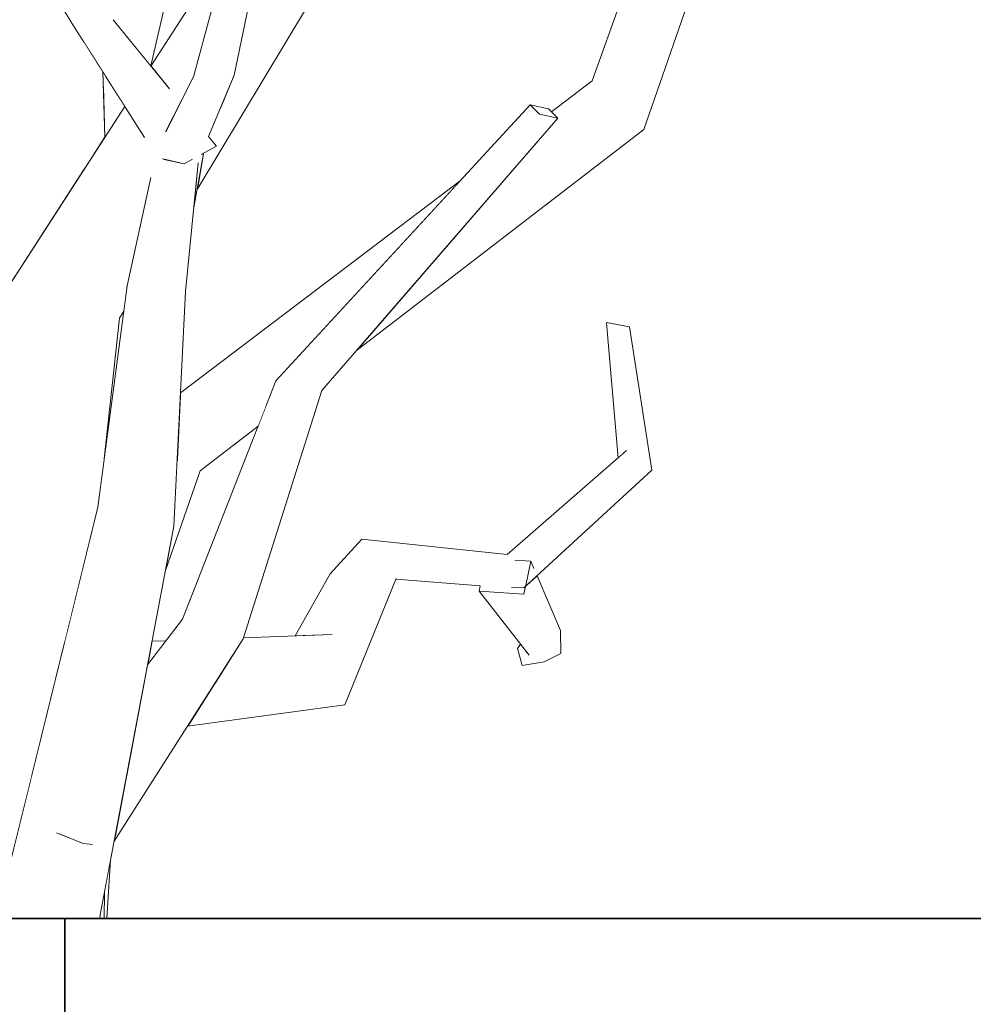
# Model space of a CAD drawing. Extents: x -289599 to -184549, y 66678 to 295474.
# Tile 20 of 256: x -282488 to -282325, y 71499 to 71667. Entities that reach past the tile are written whole.
import ezdxf

# ---------------------------------------------------------------- set-up
doc = ezdxf.new("R2010")
doc.units = 0
doc.header["$MEASUREMENT"] = 0
doc.linetypes.add('Wipeout_Contour', pattern=[1000, 0, -1000])
doc.layers.add('arch drzewa', color=8, linetype='Continuous')
doc.layers.add('Model stropy', color=8, linetype='Continuous')
doc.layers.add('arch drzewa_Nr_Pióra__4', color=8, linetype='Continuous', lineweight=9)
doc.layers.add('Model stropy_Nr_Pióra__26', color=8, linetype='Continuous', lineweight=35)

msp = doc.modelspace()

# ---------------------------------------------------------------- wipeouts: each hides what was drawn before it
at = {"color": 254, "linetype": 'Wipeout_Contour', "lineweight": 0, "ltscale": 1354911.858215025}
msp.add_wipeout([(-282474.03, 71658.91), (-282473.19, 71646.64), (-282473.07, 71646.83), (-282473.45, 71658)], dxfattribs=at).dxf.layer = 'arch drzewa'
at = {"color": 254, "linetype": 'Wipeout_Contour', "lineweight": 0, "ltscale": 2032250.591717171}
msp.add_wipeout([(-282455.69, 71646.55), (-282455.62, 71646.66), (-282455.44, 71646.96), (-282455.41, 71646.93), (-282451.03, 71657.41), (-282453.57, 71653.36)], dxfattribs=at).dxf.layer = 'arch drzewa'
at = {"color": 254, "linetype": 'Wipeout_Contour', "lineweight": 0, "ltscale": 1354837.251550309}
msp.add_wipeout([(-282457.14, 71642.45), (-282457.94, 71634.44), (-282456.27, 71644.05), (-282456.62, 71643.86)], dxfattribs=at).dxf.layer = 'arch drzewa'
at = {"color": 254, "linetype": 'Wipeout_Contour', "lineweight": 0, "ltscale": 1354946.556598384}
msp.add_wipeout([(-282476.43, 71641.63), (-282493.56, 71641.28), (-282491.65, 71616.32), (-282491.12, 71618.96)], dxfattribs=at).dxf.layer = 'arch drzewa'
at = {"color": 254, "linetype": 'Wipeout_Contour', "lineweight": 0, "ltscale": 1016141.170955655}
msp.add_wipeout([(-282473.03, 71593.34), (-282473.18, 71591.92), (-282473.03, 71593.08)], dxfattribs=at).dxf.layer = 'arch drzewa'
at = {"color": 254, "linetype": 'Wipeout_Contour', "lineweight": 0, "ltscale": 1015899.645612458}
msp.add_wipeout([(-282401.57, 71568.83), (-282395.24, 71558.72), (-282395.33, 71562.64)], dxfattribs=at).dxf.layer = 'arch drzewa'
at = {"color": 254, "linetype": 'Wipeout_Contour', "lineweight": 0, "ltscale": 1354854.665746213}
msp.add_wipeout([(-282480.34, 71560.35), (-282486.39, 71547.64), (-282485.62, 71537.6), (-282479.88, 71560.9)], dxfattribs=at).dxf.layer = 'arch drzewa'
at = {"color": 254, "linetype": 'Wipeout_Contour', "lineweight": 0, "ltscale": 1016102.635788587}
msp.add_wipeout([(-282475.18, 71528.72), (-282476.76, 71526.26), (-282475.25, 71526.1)], dxfattribs=at).dxf.layer = 'arch drzewa'
at = {"color": 254, "linetype": 'Wipeout_Contour', "lineweight": 0, "ltscale": 1352403.015463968}
msp.add_wipeout([(-282479.89, 71513.5), (-282479.89, 71363.5), (-281279.89, 71363.5), (-281279.89, 71513.5)], dxfattribs=at).dxf.layer = 'Model stropy'

# ---------------------------------------------------------------- next in the draw order: wipeouts: each hides what was drawn before it
at = {"color": 254, "linetype": 'Wipeout_Contour', "lineweight": 0, "ltscale": 1016124.403839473}
msp.add_wipeout([(-282449.92, 71672.46), (-282451.03, 71657.41), (-282447.95, 71672)], dxfattribs=at).dxf.layer = 'arch drzewa'
at = {"color": 254, "linetype": 'Wipeout_Contour', "lineweight": 0, "ltscale": 1693644.669121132}
msp.add_wipeout([(-282474.03, 71658.91), (-282476.67, 71663.07), (-282475.76, 71642.67), (-282475.26, 71643.45), (-282473.19, 71646.64)], dxfattribs=at).dxf.layer = 'arch drzewa'
at = {"color": 254, "linetype": 'Wipeout_Contour', "lineweight": 0, "ltscale": 1016103.595790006}
msp.add_wipeout([(-282475.73, 71528.6), (-282476.76, 71526.26), (-282475.18, 71528.72)], dxfattribs=at).dxf.layer = 'arch drzewa'
at = {"color": 254, "linetype": 'Wipeout_Contour', "lineweight": 0, "ltscale": 1354783.037982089}
msp.add_wipeout([(-282473.96, 71513.5), (-282473.18, 71513.5), (-282473.17, 71517.98), (-282473.9, 71514.13)], dxfattribs=at).dxf.layer = 'arch drzewa'
at = {"color": 254, "linetype": 'Wipeout_Contour', "lineweight": 0, "ltscale": 2034065.912257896}
msp.add_wipeout([(-283179.89, 71263.5), (-282829.89, 71263.5), (-282829.89, 71363.5), (-282479.89, 71363.5), (-282479.89, 71513.5), (-283179.89, 71513.5)], dxfattribs=at).dxf.layer = 'Model stropy'

# ---------------------------------------------------------------- next in the draw order: wipeouts: each hides what was drawn before it
at = {"color": 254, "linetype": 'Wipeout_Contour', "lineweight": 0, "ltscale": 1693664.115545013}
msp.add_wipeout([(-282478.53, 71666), (-282480.35, 71668.94), (-282475.86, 71642.51), (-282475.76, 71642.67), (-282476.67, 71663.07)], dxfattribs=at).dxf.layer = 'arch drzewa'
at = {"color": 254, "linetype": 'Wipeout_Contour', "lineweight": 0, "ltscale": 1016109.333450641}
msp.add_wipeout([(-282481.14, 71528.01), (-282476.76, 71526.26), (-282475.73, 71528.6)], dxfattribs=at).dxf.layer = 'arch drzewa'
at = {"color": 254, "linetype": 'Wipeout_Contour', "lineweight": 0, "ltscale": 1354814.772010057}
msp.add_wipeout([(-282484.08, 71517.52), (-282483.77, 71513.5), (-282479.44, 71513.5), (-282479.49, 71514.71)], dxfattribs=at).dxf.layer = 'arch drzewa'

# ---------------------------------------------------------------- next in the draw order: linework, layer by layer
at = {"layer": 'arch drzewa_Nr_Pióra__4', "linetype": 'Continuous'}
for p, q in [((-282476.76, 71526.26), (-282481.33, 71528.08)), ((-282475.19, 71526.09), (-282476.76, 71526.26))]:
    msp.add_line(p, q, dxfattribs=at)

# ---------------------------------------------------------------- next in the draw order: wipeouts: each hides what was drawn before it
at = {"color": 254, "linetype": 'Wipeout_Contour', "lineweight": 0, "ltscale": 4064905.696770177}
msp.add_wipeout([(-282493.56, 71651.28), (-282493.76, 71651.82), (-282493.56, 71641.28), (-282476.43, 71641.63), (-282475.86, 71642.51), (-282480.35, 71668.94), (-282486.24, 71678.48), (-282484.8, 71671.67), (-282487.28, 71667.97), (-282492.66, 71648.56), (-282493.39, 71650.82), (-282493.49, 71651.16)], dxfattribs=at).dxf.layer = 'arch drzewa'
at = {"color": 254, "linetype": 'Wipeout_Contour', "lineweight": 0, "ltscale": 3387149.840216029}
msp.add_wipeout([(-282494.29, 71513.5), (-282483.77, 71513.5), (-282484.08, 71517.52), (-282489.54, 71521.66), (-282485.62, 71537.6), (-282486.39, 71547.64), (-282492.82, 71535.8), (-282493.78, 71535.38), (-282494.15, 71535.65), (-282494.16, 71535.95)], dxfattribs=at).dxf.layer = 'arch drzewa'
at = {"color": 254, "linetype": 'Wipeout_Contour', "lineweight": 0, "ltscale": 1354794.532457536}
msp.add_wipeout([(-282479.49, 71514.71), (-282479.44, 71513.5), (-282473.96, 71513.5), (-282473.9, 71514.13)], dxfattribs=at).dxf.layer = 'arch drzewa'

# ---------------------------------------------------------------- next in the draw order: linework, layer by layer
at = {"layer": 'Model stropy_Nr_Pióra__26', "linetype": 'Continuous'}
for p in [(-283179.89, 71513.5), (-282479.89, 71363.5)]:
    msp.add_line(p, (-282479.89, 71513.5), dxfattribs=at)

# ---------------------------------------------------------------- next in the draw order: wipeouts: each hides what was drawn before it
at = {"color": 254, "linetype": 'Wipeout_Contour', "lineweight": 0, "ltscale": 1016107.421005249}
msp.add_wipeout([(-282473.9, 71514.13), (-282461.33, 71580.42), (-282474.28, 71583.65)], dxfattribs=at).dxf.layer = 'arch drzewa'

# ---------------------------------------------------------------- next in the draw order: wipeouts: each hides what was drawn before it
at = {"color": 254, "linetype": 'Wipeout_Contour', "lineweight": 0, "ltscale": 1016122.76809196}
msp.add_wipeout([(-282461.33, 71580.42), (-282459.32, 71620.45), (-282469.27, 71621.43)], dxfattribs=at).dxf.layer = 'arch drzewa'
at = {"color": 254, "linetype": 'Wipeout_Contour', "lineweight": 0, "ltscale": 1354763.854739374}
msp.add_wipeout([(-282471.45, 71527.07), (-282471.52, 71526.68), (-282449.47, 71561.19), (-282453.84, 71561.99)], dxfattribs=at).dxf.layer = 'arch drzewa'
at = {"color": 254, "linetype": 'Wipeout_Contour', "lineweight": 0, "ltscale": 1354781.753584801}
msp.add_wipeout([(-282473.17, 71517.98), (-282473.18, 71513.5), (-282472.74, 71513.5), (-282472.11, 71523.57)], dxfattribs=at).dxf.layer = 'arch drzewa'

# ---------------------------------------------------------------- next in the draw order: linework, layer by layer
at = {"layer": 'arch drzewa_Nr_Pióra__4', "linetype": 'Continuous'}
for p, q in [((-282472.74, 71513.5), (-282472.11, 71523.57)), ((-282473.18, 71513.5), (-282473.17, 71517.98)), ((-282473.96, 71513.5), (-282473.9, 71514.13))]:
    msp.add_line(p, q, dxfattribs=at)
at = {"layer": 'Model stropy_Nr_Pióra__26', "linetype": 'Continuous'}
msp.add_line((-282479.89, 71513.5), (-281279.89, 71513.5), dxfattribs=at)

# ---------------------------------------------------------------- next in the draw order: wipeouts: each hides what was drawn before it
at = {"color": 254, "linetype": 'Wipeout_Contour', "lineweight": 0, "ltscale": 1016128.108457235}
msp.add_wipeout([(-282469.27, 71621.43), (-282474.28, 71583.65), (-282461.33, 71580.42)], dxfattribs=at).dxf.layer = 'arch drzewa'
at = {"color": 254, "linetype": 'Wipeout_Contour', "lineweight": 0, "ltscale": 1016047.281623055}
msp.add_wipeout([(-282449.47, 71561.19), (-282436.05, 71603.59), (-282439.38, 71605.24)], dxfattribs=at).dxf.layer = 'arch drzewa'
at = {"color": 254, "linetype": 'Wipeout_Contour', "lineweight": 0, "ltscale": 1016080.959449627}
msp.add_wipeout([(-282471.45, 71527.07), (-282453.84, 71561.99), (-282469.43, 71537.67)], dxfattribs=at).dxf.layer = 'arch drzewa'

# ---------------------------------------------------------------- next in the draw order: wipeouts: each hides what was drawn before it
at = {"color": 254, "linetype": 'Wipeout_Contour', "lineweight": 0, "ltscale": 1015987.260064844}
msp.add_wipeout([(-282436.05, 71603.59), (-282395.77, 71650.07), (-282398.9, 71650.72)], dxfattribs=at).dxf.layer = 'arch drzewa'
at = {"color": 254, "linetype": 'Wipeout_Contour', "lineweight": 0, "ltscale": 2032270.981979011}
msp.add_wipeout([(-282463.55, 71642.06), (-282459.32, 71620.45), (-282457.14, 71642.45), (-282458.39, 71642.89), (-282459.55, 71642.26), (-282462.96, 71643.04)], dxfattribs=at).dxf.layer = 'arch drzewa'
at = {"color": 254, "linetype": 'Wipeout_Contour', "lineweight": 0, "ltscale": 2032298.171666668}
msp.add_wipeout([(-282485.13, 71611.84), (-282480.34, 71560.35), (-282479.88, 71560.9), (-282474.28, 71583.65), (-282473.18, 71591.92), (-282470.57, 71615.93)], dxfattribs=at).dxf.layer = 'arch drzewa'
at = {"color": 254, "linetype": 'Wipeout_Contour', "lineweight": 0, "ltscale": 1354776.213736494}
msp.add_wipeout([(-282467.71, 71546.75), (-282469.43, 71537.67), (-282453.84, 71561.99), (-282459.85, 71564.56)], dxfattribs=at).dxf.layer = 'arch drzewa'

# ---------------------------------------------------------------- next in the draw order: linework, layer by layer
at = {"layer": 'arch drzewa_Nr_Pióra__4', "linetype": 'Continuous'}
msp.add_line((-282473.03, 71593.08), (-282473.03, 71593.34), dxfattribs=at)

# ---------------------------------------------------------------- next in the draw order: wipeouts: each hides what was drawn before it
at = {"color": 254, "linetype": 'Wipeout_Contour', "lineweight": 0, "ltscale": 1693545.490432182}
msp.add_wipeout([(-282457.14, 71642.45), (-282456.62, 71643.86), (-282456.64, 71643.85), (-282455.69, 71646.55), (-282453.57, 71653.36)], dxfattribs=at).dxf.layer = 'arch drzewa'
at = {"color": 254, "linetype": 'Wipeout_Contour', "lineweight": 0, "ltscale": 1354855.793300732}
msp.add_wipeout([(-282469.27, 71621.43), (-282459.32, 71620.45), (-282463.55, 71642.06), (-282465.25, 71639.78)], dxfattribs=at).dxf.layer = 'arch drzewa'
at = {"color": 254, "linetype": 'Wipeout_Contour', "lineweight": 0, "ltscale": 1016149.173125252}
msp.add_wipeout([(-282470.57, 71615.93), (-282469.84, 71617.14), (-282469.79, 71617.55)], dxfattribs=at).dxf.layer = 'arch drzewa'
at = {"color": 254, "linetype": 'Wipeout_Contour', "lineweight": 0, "ltscale": 1693597.910142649}
msp.add_wipeout([(-282485.13, 71611.84), (-282493.78, 71535.38), (-282492.82, 71535.8), (-282486.39, 71547.64), (-282480.34, 71560.35)], dxfattribs=at).dxf.layer = 'arch drzewa'
at = {"color": 254, "linetype": 'Wipeout_Contour', "lineweight": 0, "ltscale": 1016054.210247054}
msp.add_wipeout([(-282439.38, 71605.24), (-282453.84, 71561.99), (-282449.47, 71561.19)], dxfattribs=at).dxf.layer = 'arch drzewa'
at = {"color": 254, "linetype": 'Wipeout_Contour', "lineweight": 0, "ltscale": 1016089.485027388}
msp.add_wipeout([(-282467.71, 71546.75), (-282459.85, 71564.56), (-282465.81, 71556.79)], dxfattribs=at).dxf.layer = 'arch drzewa'

# ---------------------------------------------------------------- next in the draw order: wipeouts: each hides what was drawn before it
at = {"color": 254, "linetype": 'Wipeout_Contour', "lineweight": 0, "ltscale": 1016131.968817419}
msp.add_wipeout([(-282457.14, 71642.45), (-282453.57, 71653.36), (-282457.96, 71657.1)], dxfattribs=at).dxf.layer = 'arch drzewa'
at = {"color": 254, "linetype": 'Wipeout_Contour', "lineweight": 0, "ltscale": 1016187.073193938}
msp.add_wipeout([(-282493.78, 71535.38), (-282485.13, 71611.84), (-282491.12, 71618.96)], dxfattribs=at).dxf.layer = 'arch drzewa'
at = {"color": 254, "linetype": 'Wipeout_Contour', "lineweight": 0, "ltscale": 1016059.659307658}
msp.add_wipeout([(-282453.84, 71561.99), (-282439.38, 71605.24), (-282443.88, 71605.22)], dxfattribs=at).dxf.layer = 'arch drzewa'
at = {"color": 254, "linetype": 'Wipeout_Contour', "lineweight": 0, "ltscale": 1016092.147054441}
msp.add_wipeout([(-282465.81, 71556.79), (-282462.66, 71560.89), (-282465.05, 71560.8)], dxfattribs=at).dxf.layer = 'arch drzewa'

# ---------------------------------------------------------------- next in the draw order: linework, layer by layer
at = {"layer": 'arch drzewa_Nr_Pióra__4', "linetype": 'Continuous'}
for p, q in [((-282489.57, 71521.54), (-282474.28, 71583.65)), ((-282465.05, 71560.8), (-282462.66, 71560.89))]:
    msp.add_line(p, q, dxfattribs=at)

# ---------------------------------------------------------------- next in the draw order: wipeouts: each hides what was drawn before it
at = {"color": 254, "linetype": 'Wipeout_Contour', "lineweight": 0, "ltscale": 1354835.98460493}
msp.add_wipeout([(-282453.57, 71653.36), (-282451.03, 71657.41), (-282449.92, 71672.46), (-282450.05, 71672.49)], dxfattribs=at).dxf.layer = 'arch drzewa'
at = {"color": 254, "linetype": 'Wipeout_Contour', "lineweight": 0, "ltscale": 2032277.643834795}
msp.add_wipeout([(-282457.96, 71657.1), (-282462.68, 71647.78), (-282462.58, 71647.03), (-282458.16, 71643.01), (-282458.39, 71642.89), (-282457.14, 71642.45)], dxfattribs=at).dxf.layer = 'arch drzewa'
at = {"color": 254, "linetype": 'Wipeout_Contour', "lineweight": 0, "ltscale": 1016018.151987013}
msp.add_wipeout([(-282398.9, 71650.72), (-282439.38, 71605.24), (-282436.05, 71603.59)], dxfattribs=at).dxf.layer = 'arch drzewa'
at = {"color": 254, "linetype": 'Wipeout_Contour', "lineweight": 0, "ltscale": 1016125.16829794}
msp.add_wipeout([(-282454.05, 71645.26), (-282455.44, 71646.96), (-282455.62, 71646.66)], dxfattribs=at).dxf.layer = 'arch drzewa'
at = {"color": 254, "linetype": 'Wipeout_Contour', "lineweight": 0, "ltscale": 1016069.546063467}
msp.add_wipeout([(-282443.88, 71605.22), (-282459.85, 71564.56), (-282453.84, 71561.99)], dxfattribs=at).dxf.layer = 'arch drzewa'

# ---------------------------------------------------------------- next in the draw order: linework, layer by layer
at = {"layer": 'arch drzewa_Nr_Pióra__4', "linetype": 'Continuous'}
msp.add_line((-282465.81, 71556.79), (-282459.85, 71564.56), dxfattribs=at)

# ---------------------------------------------------------------- next in the draw order: wipeouts: each hides what was drawn before it
at = {"color": 254, "linetype": 'Wipeout_Contour', "lineweight": 0, "ltscale": 1354843.133779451}
msp.add_wipeout([(-282452.74, 71675.83), (-282453.57, 71653.36), (-282450.05, 71672.49), (-282451.83, 71672.9)], dxfattribs=at).dxf.layer = 'arch drzewa'
at = {"color": 254, "linetype": 'Wipeout_Contour', "lineweight": 0, "ltscale": 1354897.747003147}
msp.add_wipeout([(-282471.68, 71666.85), (-282476.03, 71664.91), (-282462.59, 71652.89), (-282462.06, 71655.07)], dxfattribs=at).dxf.layer = 'arch drzewa'
at = {"color": 254, "linetype": 'Wipeout_Contour', "lineweight": 0, "ltscale": 1015996.052789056}
msp.add_wipeout([(-282439.38, 71605.24), (-282398.9, 71650.72), (-282400.51, 71652.3)], dxfattribs=at).dxf.layer = 'arch drzewa'
at = {"color": 254, "linetype": 'Wipeout_Contour', "lineweight": 0, "ltscale": 1354854.800073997}
msp.add_wipeout([(-282462.58, 71647.03), (-282462.91, 71646.88), (-282459.55, 71642.26), (-282458.16, 71643.01)], dxfattribs=at).dxf.layer = 'arch drzewa'
at = {"color": 254, "linetype": 'Wipeout_Contour', "lineweight": 0, "ltscale": 1354834.970795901}
msp.add_wipeout([(-282456.64, 71643.85), (-282454.05, 71645.26), (-282455.62, 71646.66), (-282455.69, 71646.55)], dxfattribs=at).dxf.layer = 'arch drzewa'
at = {"color": 254, "linetype": 'Wipeout_Contour', "lineweight": 0, "ltscale": 1354796.082068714}
msp.add_wipeout([(-282462.76, 71572.85), (-282456.84, 71589.85), (-282460.77, 71591.61), (-282461.33, 71580.42)], dxfattribs=at).dxf.layer = 'arch drzewa'
at = {"color": 254, "linetype": 'Wipeout_Contour', "lineweight": 0, "ltscale": 1354707.508577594}
msp.add_wipeout([(-282454.4, 71553.47), (-282458.99, 71546.3), (-282432.12, 71549.97), (-282434.26, 71561.97)], dxfattribs=at).dxf.layer = 'arch drzewa'

# ---------------------------------------------------------------- next in the draw order: linework, layer by layer
at = {"layer": 'arch drzewa_Nr_Pióra__4', "linetype": 'Continuous'}
msp.add_line((-282473.9, 71514.13), (-282461.33, 71580.42), dxfattribs=at)

# ---------------------------------------------------------------- next in the draw order: wipeouts: each hides what was drawn before it
at = {"color": 254, "linetype": 'Wipeout_Contour', "lineweight": 0, "ltscale": 1354849.850960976}
msp.add_wipeout([(-282457.96, 71657.1), (-282453.57, 71653.36), (-282452.74, 71675.83), (-282452.81, 71676.03)], dxfattribs=at).dxf.layer = 'arch drzewa'
at = {"color": 254, "linetype": 'Wipeout_Contour', "lineweight": 0, "ltscale": 1693604.001692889}
msp.add_wipeout([(-282476.03, 71664.91), (-282463.84, 71648.15), (-282462.65, 71652.48), (-282462.71, 71652.38), (-282462.59, 71652.89)], dxfattribs=at).dxf.layer = 'arch drzewa'
at = {"color": 254, "linetype": 'Wipeout_Contour', "lineweight": 0, "ltscale": 1016028.100320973}
msp.add_wipeout([(-282400.51, 71652.3), (-282443.88, 71605.22), (-282439.38, 71605.24)], dxfattribs=at).dxf.layer = 'arch drzewa'
at = {"color": 254, "linetype": 'Wipeout_Contour', "lineweight": 0, "ltscale": 1016143.938558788}
msp.add_wipeout([(-282459.55, 71642.26), (-282462.91, 71646.88), (-282462.83, 71646.37)], dxfattribs=at).dxf.layer = 'arch drzewa'
at = {"color": 254, "linetype": 'Wipeout_Contour', "lineweight": 0, "ltscale": 1016075.312873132}
msp.add_wipeout([(-282456.84, 71589.85), (-282446.92, 71597.47), (-282445.48, 71601.14)], dxfattribs=at).dxf.layer = 'arch drzewa'
at = {"color": 254, "linetype": 'Wipeout_Contour', "lineweight": 0, "ltscale": 1015991.314474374}
msp.add_wipeout([(-282432.12, 71549.97), (-282423.35, 71571.52), (-282429.23, 71578.19)], dxfattribs=at).dxf.layer = 'arch drzewa'
at = {"color": 254, "linetype": 'Wipeout_Contour', "lineweight": 0, "ltscale": 1354720.89017239}
msp.add_wipeout([(-282454.4, 71553.47), (-282434.26, 71561.97), (-282449.4, 71561.39), (-282449.47, 71561.19)], dxfattribs=at).dxf.layer = 'arch drzewa'

# ---------------------------------------------------------------- next in the draw order: linework, layer by layer
at = {"layer": 'arch drzewa_Nr_Pióra__4', "linetype": 'Continuous'}
msp.add_line((-282471.52, 71526.68), (-282449.47, 71561.19), dxfattribs=at)

# ---------------------------------------------------------------- next in the draw order: wipeouts: each hides what was drawn before it
at = {"color": 254, "linetype": 'Wipeout_Contour', "lineweight": 0, "ltscale": 1354904.612944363}
msp.add_wipeout([(-282463.84, 71648.15), (-282476.03, 71664.91), (-282478.53, 71666), (-282464.21, 71648.08)], dxfattribs=at).dxf.layer = 'arch drzewa'
at = {"color": 254, "linetype": 'Wipeout_Contour', "lineweight": 0, "ltscale": 1354617.248364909}
msp.add_wipeout([(-282397.38, 71651.65), (-282400.51, 71652.3), (-282398.9, 71650.72), (-282395.77, 71650.07)], dxfattribs=at).dxf.layer = 'arch drzewa'
at = {"color": 254, "linetype": 'Wipeout_Contour', "lineweight": 0, "ltscale": 1016143.239007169}
msp.add_wipeout([(-282462.83, 71646.37), (-282463.2, 71643.09), (-282459.55, 71642.26)], dxfattribs=at).dxf.layer = 'arch drzewa'
at = {"color": 254, "linetype": 'Wipeout_Contour', "lineweight": 0, "ltscale": 1015999.713911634}
msp.add_wipeout([(-282429.23, 71578.19), (-282434.26, 71561.97), (-282432.12, 71549.97)], dxfattribs=at).dxf.layer = 'arch drzewa'
at = {"color": 254, "linetype": 'Wipeout_Contour', "lineweight": 0, "ltscale": 1015941.953737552}
msp.add_wipeout([(-282423.35, 71571.52), (-282401.57, 71569.89), (-282404.43, 71575.61)], dxfattribs=at).dxf.layer = 'arch drzewa'

# ---------------------------------------------------------------- next in the draw order: linework, layer by layer
at = {"layer": 'arch drzewa_Nr_Pióra__4', "linetype": 'Continuous'}
msp.add_line((-282458.99, 71546.3), (-282432.12, 71549.97), dxfattribs=at)

# ---------------------------------------------------------------- next in the draw order: wipeouts: each hides what was drawn before it
at = {"color": 254, "linetype": 'Wipeout_Contour', "lineweight": 0, "ltscale": 1354892.862767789}
msp.add_wipeout([(-282464.21, 71648.08), (-282478.53, 71666), (-282466.35, 71646.79), (-282465.66, 71647.04)], dxfattribs=at).dxf.layer = 'arch drzewa'
at = {"color": 254, "linetype": 'Wipeout_Contour', "lineweight": 0, "ltscale": 1693265.228628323}
msp.add_wipeout([(-282395.77, 71650.07), (-282430.2, 71610.34), (-282381.09, 71648.11), (-282389.91, 71656.42), (-282396.03, 71650.32)], dxfattribs=at).dxf.layer = 'arch drzewa'
at = {"color": 254, "linetype": 'Wipeout_Contour', "lineweight": 0, "ltscale": 1016007.081692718}
msp.add_wipeout([(-282434.26, 71561.97), (-282429.23, 71578.19), (-282434.64, 71572.29)], dxfattribs=at).dxf.layer = 'arch drzewa'

# ---------------------------------------------------------------- next in the draw order: linework, layer by layer
at = {"layer": 'arch drzewa_Nr_Pióra__4', "linetype": 'Continuous'}
msp.add_line((-282398.9, 71650.72), (-282400.51, 71652.3), dxfattribs=at)

# ---------------------------------------------------------------- next in the draw order: wipeouts: each hides what was drawn before it
at = {"color": 254, "linetype": 'Wipeout_Contour', "lineweight": 0, "ltscale": 1016236.163771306}
msp.add_wipeout([(-282505.95, 71711.25), (-282476.03, 71664.91), (-282471.68, 71666.85)], dxfattribs=at).dxf.layer = 'arch drzewa'
at = {"color": 254, "linetype": 'Wipeout_Contour', "lineweight": 0, "ltscale": 2709107.49627305}
msp.add_wipeout([(-282381.09, 71648.11), (-282367.11, 71688.31), (-282370.02, 71689.17), (-282371.05, 71688.41), (-282373.66, 71688.29), (-282374.7, 71688.58), (-282375.31, 71690.73), (-282377.42, 71691.35)], dxfattribs=at).dxf.layer = 'arch drzewa'
at = {"color": 254, "linetype": 'Wipeout_Contour', "lineweight": 0, "ltscale": 1015952.200892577}
msp.add_wipeout([(-282396.87, 71651.14), (-282396.03, 71650.32), (-282389.91, 71656.42)], dxfattribs=at).dxf.layer = 'arch drzewa'
at = {"color": 254, "linetype": 'Wipeout_Contour', "lineweight": 0, "ltscale": 2032142.461983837}
msp.add_wipeout([(-282460.77, 71591.61), (-282456.84, 71589.85), (-282445.48, 71601.14), (-282443.88, 71605.22), (-282412.45, 71639.34), (-282460.19, 71603.19)], dxfattribs=at).dxf.layer = 'arch drzewa'
at = {"color": 254, "linetype": 'Wipeout_Contour', "lineweight": 0, "ltscale": 1015970.246316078}
msp.add_wipeout([(-282404.43, 71575.61), (-282429.23, 71578.19), (-282423.35, 71571.52)], dxfattribs=at).dxf.layer = 'arch drzewa'
at = {"color": 254, "linetype": 'Wipeout_Contour', "lineweight": 0, "ltscale": 1016014.974257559}
msp.add_wipeout([(-282434.64, 71572.29), (-282440.58, 71561.73), (-282434.26, 71561.97)], dxfattribs=at).dxf.layer = 'arch drzewa'

# ---------------------------------------------------------------- next in the draw order: linework, layer by layer
at = {"layer": 'arch drzewa_Nr_Pióra__4', "linetype": 'Continuous'}
for p, q in [((-282400.51, 71652.3), (-282397.38, 71651.65)), ((-282397.38, 71651.65), (-282395.77, 71650.07)), ((-282436.05, 71603.59), (-282395.77, 71650.07)), ((-282395.77, 71650.07), (-282398.9, 71650.72)), ((-282459.85, 71564.56), (-282443.88, 71605.22)), ((-282449.47, 71561.19), (-282436.05, 71603.59)), ((-282456.84, 71589.85), (-282446.92, 71597.47)), ((-282462.76, 71572.85), (-282456.84, 71589.85)), ((-282429.23, 71578.19), (-282434.64, 71572.29)), ((-282429.23, 71578.19), (-282404.43, 71575.61)), ((-282440.58, 71561.73), (-282434.64, 71572.29)), ((-282449.4, 71561.39), (-282434.26, 71561.97))]:
    msp.add_line(p, q, dxfattribs=at)

# ---------------------------------------------------------------- next in the draw order: wipeouts: each hides what was drawn before it
at = {"color": 254, "linetype": 'Wipeout_Contour', "lineweight": 0, "ltscale": 1016280.423820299}
msp.add_wipeout([(-282476.03, 71664.91), (-282505.95, 71711.25), (-282506.97, 71711.99)], dxfattribs=at).dxf.layer = 'arch drzewa'
at = {"color": 254, "linetype": 'Wipeout_Contour', "lineweight": 0, "ltscale": 1015928.225500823}
msp.add_wipeout([(-282377.42, 71691.35), (-282389.91, 71656.42), (-282381.09, 71648.11)], dxfattribs=at).dxf.layer = 'arch drzewa'
at = {"color": 254, "linetype": 'Wipeout_Contour', "lineweight": 0, "ltscale": 2370942.369320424}
msp.add_wipeout([(-282457.34, 71637.89), (-282438.15, 71669.73), (-282443.94, 71671.07), (-282454.23, 71649.76), (-282455.41, 71646.93), (-282454.05, 71645.26), (-282456.27, 71644.05)], dxfattribs=at).dxf.layer = 'arch drzewa'
at = {"color": 254, "linetype": 'Wipeout_Contour', "lineweight": 0, "ltscale": 4403324.615221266}
msp.add_wipeout([(-282485.13, 71611.84), (-282470.57, 71615.93), (-282469.79, 71617.55), (-282469.27, 71621.43), (-282465.25, 71639.78), (-282463.55, 71642.06), (-282462.96, 71643.04), (-282463.2, 71643.09), (-282462.83, 71646.37), (-282462.91, 71646.88), (-282462.58, 71647.03), (-282462.68, 71647.78), (-282458.83, 71655.39)], dxfattribs=at).dxf.layer = 'arch drzewa'
at = {"color": 254, "linetype": 'Wipeout_Contour', "lineweight": 0, "ltscale": 2031891.617159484}
msp.add_wipeout([(-282423.4, 71571.39), (-282409.01, 71570.23), (-282409.01, 71570.26), (-282403.4, 71569.97), (-282401.57, 71569.89), (-282423.36, 71571.47)], dxfattribs=at).dxf.layer = 'arch drzewa'

# ---------------------------------------------------------------- next in the draw order: linework, layer by layer
at = {"layer": 'arch drzewa_Nr_Pióra__4', "linetype": 'Continuous'}
for p, q in [((-282389.91, 71656.42), (-282377.42, 71691.35)), ((-282381.09, 71648.11), (-282367.11, 71688.31)), ((-282396.87, 71651.14), (-282389.91, 71656.42))]:
    msp.add_line(p, q, dxfattribs=at)

# ---------------------------------------------------------------- next in the draw order: wipeouts: each hides what was drawn before it
at = {"color": 254, "linetype": 'Wipeout_Contour', "lineweight": 0, "ltscale": 1016243.81743985}
msp.add_wipeout([(-282506.97, 71711.99), (-282478.53, 71666), (-282476.03, 71664.91)], dxfattribs=at).dxf.layer = 'arch drzewa'
at = {"color": 254, "linetype": 'Wipeout_Contour', "lineweight": 0, "ltscale": 1354826.795739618}
msp.add_wipeout([(-282451.03, 71657.41), (-282454.23, 71649.76), (-282443.94, 71671.07), (-282447.95, 71672)], dxfattribs=at).dxf.layer = 'arch drzewa'
at = {"color": 254, "linetype": 'Wipeout_Contour', "lineweight": 0, "ltscale": 1015958.717857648}
msp.add_wipeout([(-282423.35, 71571.52), (-282423.36, 71571.47), (-282401.57, 71569.89)], dxfattribs=at).dxf.layer = 'arch drzewa'

# ---------------------------------------------------------------- next in the draw order: linework, layer by layer
at = {"layer": 'arch drzewa_Nr_Pióra__4', "linetype": 'Continuous'}
for p, q in [((-282451.03, 71657.41), (-282447.95, 71672)), ((-282443.88, 71605.22), (-282400.51, 71652.3)), ((-282432.12, 71549.97), (-282423.35, 71571.52))]:
    msp.add_line(p, q, dxfattribs=at)

# ---------------------------------------------------------------- next in the draw order: wipeouts: each hides what was drawn before it
at = {"color": 254, "linetype": 'Wipeout_Contour', "lineweight": 0, "ltscale": 2709745.128831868}
msp.add_wipeout([(-282485.13, 71611.84), (-282458.83, 71655.39), (-282457.96, 71657.1), (-282455.89, 71664.7), (-282462.65, 71652.48), (-282463.84, 71648.15), (-282464.21, 71648.08), (-282465.66, 71647.04)], dxfattribs=at).dxf.layer = 'arch drzewa'
at = {"color": 254, "linetype": 'Wipeout_Contour', "lineweight": 0, "ltscale": 1015888.226700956}
msp.add_wipeout([(-282401.57, 71569.89), (-282379.72, 71589.98), (-282384.04, 71593.32)], dxfattribs=at).dxf.layer = 'arch drzewa'

# ---------------------------------------------------------------- next in the draw order: linework, layer by layer
at = {"layer": 'arch drzewa_Nr_Pióra__4', "linetype": 'Continuous'}
for p, q in [((-282454.05, 71645.26), (-282455.44, 71646.97)), ((-282454.05, 71645.26), (-282456.64, 71643.85)), ((-282459.55, 71642.26), (-282463.24, 71643.1)), ((-282458.12, 71643.04), (-282459.55, 71642.26)), ((-282459.32, 71620.45), (-282457.14, 71642.45)), ((-282457.94, 71634.44), (-282456.27, 71644.05)), ((-282460.19, 71603.19), (-282412.45, 71639.34)), ((-282461.33, 71580.42), (-282459.32, 71620.45))]:
    msp.add_line(p, q, dxfattribs=at)

# ---------------------------------------------------------------- next in the draw order: wipeouts: each hides what was drawn before it
at = {"color": 254, "linetype": 'Wipeout_Contour', "lineweight": 0, "ltscale": 1693630.194680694}
msp.add_wipeout([(-282469.68, 71652.05), (-282491.12, 71618.96), (-282485.13, 71611.84), (-282465.66, 71647.04), (-282466.35, 71646.79)], dxfattribs=at).dxf.layer = 'arch drzewa'
at = {"color": 254, "linetype": 'Wipeout_Contour', "lineweight": 0, "ltscale": 1015889.293722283}
msp.add_wipeout([(-282379.72, 71589.98), (-282383.54, 71614.42), (-282387.48, 71615.21)], dxfattribs=at).dxf.layer = 'arch drzewa'
at = {"color": 254, "linetype": 'Wipeout_Contour', "lineweight": 0, "ltscale": 1354544.233967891}
msp.add_wipeout([(-282401.28, 71570.16), (-282401.57, 71568.83), (-282395.33, 71562.64), (-282399.31, 71571.97)], dxfattribs=at).dxf.layer = 'arch drzewa'

# ---------------------------------------------------------------- next in the draw order: linework, layer by layer
at = {"layer": 'arch drzewa_Nr_Pióra__4', "linetype": 'Continuous'}
for p, q in [((-282469.27, 71621.43), (-282465.22, 71639.92)), ((-282474.28, 71583.65), (-282469.27, 71621.43)), ((-282473.18, 71591.92), (-282470.57, 71615.93)), ((-282470.57, 71615.93), (-282469.84, 71617.14))]:
    msp.add_line(p, q, dxfattribs=at)

# ---------------------------------------------------------------- next in the draw order: wipeouts: each hides what was drawn before it
at = {"color": 254, "linetype": 'Wipeout_Contour', "lineweight": 0, "ltscale": 1355031.796859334}
msp.add_wipeout([(-282503.79, 71706.85), (-282504.81, 71708.49), (-282492.66, 71648.56), (-282487.28, 71667.97)], dxfattribs=at).dxf.layer = 'arch drzewa'
at = {"color": 254, "linetype": 'Wipeout_Contour', "lineweight": 0, "ltscale": 2709724.385774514}
msp.add_wipeout([(-282465.22, 71658.94), (-282462.06, 71655.07), (-282462.71, 71652.38), (-282455.89, 71664.7), (-282452.81, 71676.03), (-282453.01, 71676.69), (-282452.64, 71676.77), (-282452.21, 71679.03)], dxfattribs=at).dxf.layer = 'arch drzewa'
at = {"color": 254, "linetype": 'Wipeout_Contour', "lineweight": 0, "ltscale": 1354905.774614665}
msp.add_wipeout([(-282472.97, 71657.23), (-282473.29, 71653.27), (-282473.07, 71646.83), (-282469.68, 71652.05)], dxfattribs=at).dxf.layer = 'arch drzewa'
at = {"color": 254, "linetype": 'Wipeout_Contour', "lineweight": 0, "ltscale": 1015884.595046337}
msp.add_wipeout([(-282387.48, 71615.21), (-282384.04, 71593.32), (-282379.72, 71589.98)], dxfattribs=at).dxf.layer = 'arch drzewa'
at = {"color": 254, "linetype": 'Wipeout_Contour', "lineweight": 0, "ltscale": 1015914.942646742}
msp.add_wipeout([(-282399.86, 71573.24), (-282400.36, 71574.43), (-282401.23, 71570.38)], dxfattribs=at).dxf.layer = 'arch drzewa'
at = {"color": 254, "linetype": 'Wipeout_Contour', "lineweight": 0, "ltscale": 1015910.91771215}
msp.add_wipeout([(-282409.2, 71569.35), (-282400.64, 71558.4), (-282395.24, 71558.72)], dxfattribs=at).dxf.layer = 'arch drzewa'

# ---------------------------------------------------------------- next in the draw order: linework, layer by layer
at = {"layer": 'arch drzewa_Nr_Pióra__4', "linetype": 'Continuous'}
for p, q in [((-282478.53, 71666), (-282506.97, 71711.99)), ((-282462.72, 71647.7), (-282457.96, 71657.1)), ((-282455.41, 71646.93), (-282451.03, 71657.41)), ((-282491.12, 71618.96), (-282469.68, 71652.05))]:
    msp.add_line(p, q, dxfattribs=at)

# ---------------------------------------------------------------- next in the draw order: wipeouts: each hides what was drawn before it
at = {"color": 254, "linetype": 'Wipeout_Contour', "lineweight": 0, "ltscale": 3048546.769724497}
msp.add_wipeout([(-282472.12, 71667.5), (-282471.68, 71666.85), (-282465.24, 71658.96), (-282457.28, 71693.2), (-282460.21, 71693.33), (-282462, 71691.89), (-282465.4, 71693.09), (-282466.08, 71693.6), (-282469.96, 71693.77)], dxfattribs=at).dxf.layer = 'arch drzewa'
at = {"color": 254, "linetype": 'Wipeout_Contour', "lineweight": 0, "ltscale": 1016185.39131745}
msp.add_wipeout([(-282472.97, 71657.23), (-282473.45, 71658), (-282473.29, 71653.27)], dxfattribs=at).dxf.layer = 'arch drzewa'
at = {"color": 254, "linetype": 'Wipeout_Contour', "lineweight": 0, "ltscale": 1015897.169888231}
msp.add_wipeout([(-282384.04, 71593.32), (-282387.48, 71615.21), (-282387.31, 71613.11)], dxfattribs=at).dxf.layer = 'arch drzewa'
at = {"color": 254, "linetype": 'Wipeout_Contour', "lineweight": 0, "ltscale": 1015914.402145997}
msp.add_wipeout([(-282395.24, 71558.72), (-282401.57, 71568.83), (-282409.2, 71569.35)], dxfattribs=at).dxf.layer = 'arch drzewa'

# ---------------------------------------------------------------- next in the draw order: linework, layer by layer
at = {"layer": 'arch drzewa_Nr_Pióra__4', "linetype": 'Continuous'}
for p, q in [((-282465.24, 71658.96), (-282457.28, 71693.2)), ((-282465.22, 71658.94), (-282452.21, 71679.03)), ((-282457.96, 71657.1), (-282452.81, 71676.03)), ((-282457.34, 71637.89), (-282438.15, 71669.73)), ((-282466.31, 71646.73), (-282478.53, 71666)), ((-282462.03, 71655.03), (-282471.68, 71666.85)), ((-282473.07, 71646.83), (-282473.45, 71658)), ((-282383.54, 71614.42), (-282387.48, 71615.21)), ((-282399.31, 71571.97), (-282395.33, 71562.64))]:
    msp.add_line(p, q, dxfattribs=at)

# ---------------------------------------------------------------- next in the draw order: wipeouts: each hides what was drawn before it
at = {"color": 254, "linetype": 'Wipeout_Contour', "lineweight": 0, "ltscale": 1015890.096469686}
msp.add_wipeout([(-282387.31, 71613.11), (-282385.45, 71592.09), (-282384.04, 71593.32)], dxfattribs=at).dxf.layer = 'arch drzewa'
at = {"color": 254, "linetype": 'Wipeout_Contour', "lineweight": 0, "ltscale": 2031848.753973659}
msp.add_wipeout([(-282409.2, 71569.35), (-282401.57, 71568.83), (-282401.28, 71570.16), (-282401.57, 71569.89), (-282403.4, 71569.97), (-282409.01, 71570.26)], dxfattribs=at).dxf.layer = 'arch drzewa'
at = {"color": 254, "linetype": 'Wipeout_Contour', "lineweight": 0, "ltscale": 1354546.242134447}
msp.add_wipeout([(-282402.14, 71560.31), (-282402.66, 71559.56), (-282401.87, 71556.67), (-282401.35, 71559.3)], dxfattribs=at).dxf.layer = 'arch drzewa'

# ---------------------------------------------------------------- next in the draw order: linework, layer by layer
at = {"layer": 'arch drzewa_Nr_Pióra__4', "linetype": 'Continuous'}
for p, q in [((-282430.2, 71610.34), (-282381.09, 71648.11)), ((-282387.48, 71615.21), (-282387.31, 71613.11)), ((-282379.72, 71589.98), (-282383.54, 71614.42)), ((-282385.45, 71592.09), (-282387.31, 71613.11)), ((-282404.43, 71575.61), (-282384.04, 71593.32)), ((-282423.4, 71571.39), (-282409.01, 71570.23)), ((-282409.01, 71570.26), (-282409.2, 71569.35)), ((-282409.2, 71569.35), (-282401.57, 71568.83))]:
    msp.add_line(p, q, dxfattribs=at)

# ---------------------------------------------------------------- next in the draw order: wipeouts: each hides what was drawn before it
at = {"color": 254, "linetype": 'Wipeout_Contour', "lineweight": 0, "ltscale": 1015918.469528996}
msp.add_wipeout([(-282403.05, 71574.62), (-282401.23, 71570.38), (-282400.36, 71574.43)], dxfattribs=at).dxf.layer = 'arch drzewa'
at = {"color": 254, "linetype": 'Wipeout_Contour', "lineweight": 0, "ltscale": 1015906.875908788}
msp.add_wipeout([(-282401.35, 71559.3), (-282401.87, 71556.67), (-282400.64, 71558.4)], dxfattribs=at).dxf.layer = 'arch drzewa'

# ---------------------------------------------------------------- next in the draw order: linework, layer by layer
at = {"layer": 'arch drzewa_Nr_Pióra__4', "linetype": 'Continuous'}
for p, q in [((-282401.57, 71569.89), (-282379.72, 71589.98)), ((-282400.36, 71574.43), (-282403.13, 71574.62)), ((-282401.25, 71570.33), (-282400.36, 71574.43)), ((-282400.36, 71574.43), (-282399.84, 71573.2)), ((-282403.66, 71569.98), (-282401.57, 71569.89)), ((-282401.57, 71568.83), (-282401.28, 71570.16)), ((-282402.14, 71560.31), (-282402.66, 71559.56))]:
    msp.add_line(p, q, dxfattribs=at)

# ---------------------------------------------------------------- next in the draw order: wipeouts: each hides what was drawn before it
at = {"color": 254, "linetype": 'Wipeout_Contour', "lineweight": 0, "ltscale": 1015903.09943146}
msp.add_wipeout([(-282400.64, 71558.4), (-282401.87, 71556.67), (-282398.12, 71557.27)], dxfattribs=at).dxf.layer = 'arch drzewa'

# ---------------------------------------------------------------- next in the draw order: linework, layer by layer
at = {"layer": 'arch drzewa_Nr_Pióra__4', "linetype": 'Continuous'}
msp.add_line((-282402.66, 71559.56), (-282401.87, 71556.67), dxfattribs=at)

# ---------------------------------------------------------------- next in the draw order: wipeouts: each hides what was drawn before it
at = {"color": 254, "linetype": 'Wipeout_Contour', "lineweight": 0, "ltscale": 1015897.358274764}
msp.add_wipeout([(-282398.12, 71557.27), (-282395.24, 71558.72), (-282400.64, 71558.4)], dxfattribs=at).dxf.layer = 'arch drzewa'

# ---------------------------------------------------------------- next in the draw order: linework, layer by layer
at = {"layer": 'arch drzewa_Nr_Pióra__4', "linetype": 'Continuous'}
for p, q in [((-282409.2, 71569.35), (-282400.64, 71558.4)), ((-282395.24, 71558.72), (-282395.33, 71562.64)), ((-282395.24, 71558.72), (-282398.12, 71557.27)), ((-282401.87, 71556.67), (-282398.12, 71557.27))]:
    msp.add_line(p, q, dxfattribs=at)

doc.saveas('drawing.dxf')
